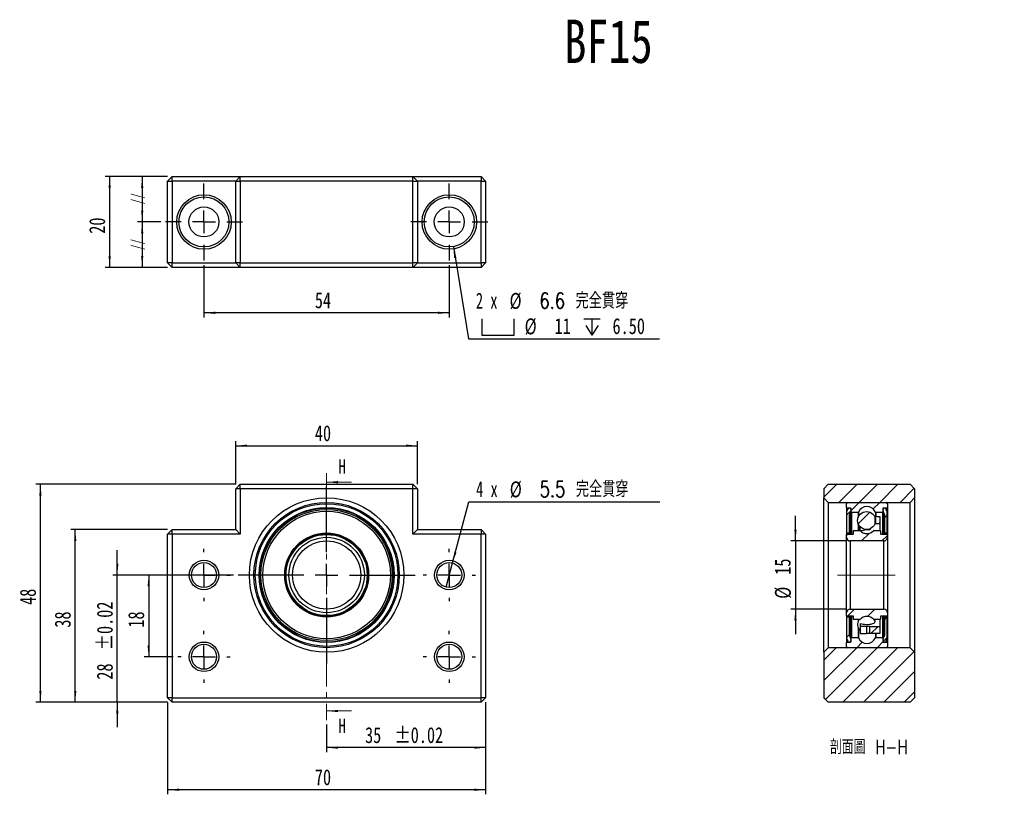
# Model space of a CAD drawing. Header units: millimetres. Extents: x 32 to 249, y 23 to 193.
import ezdxf

# ---------------------------------------------------------------- set-up
doc = ezdxf.new("R2010")
doc.units = ezdxf.units.MM
doc.linetypes.add('CENTER', pattern=[10.16, 6.35, -1.27, 1.27, -1.27])
doc.linetypes.add('CENTERX2', pattern=[20.32, 12.7, -2.54, 2.54, -2.54])
doc.layers.add('FORMAT', color=7, linetype='Continuous')
doc.styles.add('SLDTEXTSTYLE0', font='TXT', dxfattribs={"width": 0.75})
doc.styles.add('SLDTEXTSTYLE1', font='TXT', dxfattribs={"width": 0.666667})
doc.styles.add('SLDTEXTSTYLE2', font='TXT', dxfattribs={"width": 0.75, "bigfont": 'bigfont'})
doc.dimstyles.new('SLDDIMSTYLE0', dxfattribs={"dimtxt": 3.5, "dimasz": 2.5, "dimexe": 0, "dimexo": 0.0625, "dimgap": 0.875, "dimtad": 1, "dimrnd": 1e-09, "dimzin": 12, "dimdsep": 46, "dimtxsty": 'SLDTEXTSTYLE0', "dimsah": 1, "dimcen": 0.09, "dimadec": 0, "dimazin": 3, "dimtol": 1, "dimtp": 0.02, "dimtm": 0.02, "dimtfac": 1, "dimtofl": 0, "dimtmove": 0, "dimatfit": 3, "dimfxl": 1, "dimfrac": 2, "dimtolj": 1, "dimarcsym": 0})
doc.dimstyles.new('SLDDIMSTYLE1', dxfattribs={"dimtxt": 3.5, "dimasz": 2.5, "dimexe": 0, "dimexo": 0.0625, "dimgap": 0.875, "dimtad": 1, "dimrnd": 1e-09, "dimzin": 12, "dimdsep": 46, "dimtxsty": 'SLDTEXTSTYLE0', "dimsah": 1, "dimcen": 0.09, "dimadec": 0, "dimazin": 3, "dimtfac": 1, "dimtofl": 0, "dimtmove": 0, "dimatfit": 3, "dimfxl": 1, "dimfrac": 2, "dimtolj": 1, "dimtzin": 12, "dimarcsym": 0})
doc.dimstyles.new('SLDDIMSTYLE2', dxfattribs={"dimtxt": 3.5, "dimasz": 2.5, "dimexe": 0, "dimexo": 0.0625, "dimgap": 0.875, "dimtad": 1, "dimrnd": 1e-09, "dimzin": 12, "dimdsep": 46, "dimtxsty": 'SLDTEXTSTYLE0', "dimsah": 1, "dimcen": 0.09, "dimadec": 0, "dimazin": 3, "dimtol": 1, "dimtp": 0.02, "dimtm": 0.02, "dimtfac": 1, "dimtmove": 0, "dimatfit": 0, "dimfxl": 1, "dimfrac": 2, "dimtolj": 1, "dimarcsym": 0})
doc.dimstyles.new('SLDDIMSTYLE3', dxfattribs={"dimtxt": 3.5, "dimasz": 2.5, "dimexe": 0, "dimexo": 0.0625, "dimgap": 0.875, "dimtad": 1, "dimrnd": 1e-09, "dimzin": 12, "dimdsep": 46, "dimtxsty": 'SLDTEXTSTYLE0', "dimsah": 1, "dimcen": 0.09, "dimadec": 0, "dimazin": 3, "dimtfac": 1, "dimtmove": 0, "dimatfit": 0, "dimfxl": 1, "dimfrac": 2, "dimtolj": 1, "dimtzin": 12, "dimarcsym": 0})
doc.dimstyles.new('SLDDIMSTYLE4', dxfattribs={"dimtxt": 3.5, "dimasz": 2.5, "dimexe": 0, "dimexo": 0.0625, "dimgap": 0.875, "dimtad": 0, "dimtih": 1, "dimtoh": 1, "dimdec": 1, "dimrnd": 1e-09, "dimzin": 12, "dimdsep": 46, "dimtxsty": 'SLDTEXTSTYLE0', "dimblk1": 'NONE', "dimsah": 1, "dimcen": 0, "dimadec": 0, "dimazin": 3, "dimtfac": 1, "dimtmove": 0, "dimatfit": 3, "dimldrblk": 'NONE', "dimfxl": 1, "dimfrac": 2, "dimtolj": 1, "dimtzin": 12, "dimarcsym": 0})
doc.dimstyles.new('SLDDIMSTYLE5', dxfattribs={"dimtxt": 3.5, "dimasz": 2.5, "dimexe": 0, "dimexo": 0.0625, "dimgap": 0.875, "dimtad": 0, "dimtih": 1, "dimtoh": 1, "dimdec": 1, "dimrnd": 1e-09, "dimzin": 12, "dimdsep": 46, "dimtxsty": 'SLDTEXTSTYLE0', "dimsah": 1, "dimcen": 0, "dimadec": 0, "dimazin": 3, "dimtfac": 1, "dimtofl": 0, "dimtmove": 0, "dimatfit": 3, "dimfxl": 1, "dimfrac": 2, "dimtolj": 1, "dimtzin": 12, "dimarcsym": 0})

# ---------------------------------------------------------------- blocks, each defined once
blk = doc.blocks.new('_D')
at = {"layer": 'FORMAT', "color": 7}
for p, q in [((135.05, 43.09), (135.05, 32.09)), ((100.05, 38.15), (100.05, 32.09)), ((135.05, 33.09), (100.05, 33.09))]:
    blk.add_line(p, q, dxfattribs=at)
for points in [[(100.05, 33.09), (102.55, 32.84), (102.55, 33.34)], [(135.05, 33.09), (132.55, 33.34), (132.55, 32.84)]]:
    blk.add_solid(points, dxfattribs=at)
at = {"layer": 'FORMAT', "color": 7, "char_height": 3.5, "attachment_point": 1, "style": 'SLDTEXTSTYLE0'}
for s, insert in [('35', (108.51, 37.6)), ('±0.02', (114.99, 37.6))]:
    blk.add_mtext(s, dxfattribs=dict(at, insert=insert))
blk = doc.blocks.new('_D_1')
at = {"layer": 'FORMAT', "color": 7}
for p, q in [((65.05, 43.09), (65.05, 22.81)), ((135.05, 43.09), (135.05, 22.81)), ((135.05, 23.81), (65.05, 23.81))]:
    blk.add_line(p, q, dxfattribs=at)
for points in [[(65.05, 23.81), (67.55, 23.56), (67.55, 24.06)], [(135.05, 23.81), (132.55, 24.06), (132.55, 23.56)]]:
    blk.add_solid(points, dxfattribs=at)
at = {"layer": 'FORMAT', "color": 7, "insert": (97.46, 28.32), "char_height": 3.5, "attachment_point": 1, "style": 'SLDTEXTSTYLE0'}
blk.add_mtext('70', dxfattribs=at)
blk = doc.blocks.new('_D_2')
at = {"layer": 'FORMAT', "color": 7}
for p, q in [((53.97, 71.09), (53.97, 76.59)), ((79.55, 71.09), (52.97, 71.09)), ((53.97, 43.09), (53.97, 71.09)), ((65.05, 43.09), (52.97, 43.09)), ((53.97, 43.09), (53.97, 37.59))]:
    blk.add_line(p, q, dxfattribs=at)
for points in [[(53.97, 71.09), (54.22, 73.59), (53.72, 73.59)], [(53.97, 43.09), (53.72, 40.59), (54.22, 40.59)]]:
    blk.add_solid(points, dxfattribs=at)
at = {"layer": 'FORMAT', "color": 7, "char_height": 3.5, "attachment_point": 1, "rotation": 90, "style": 'SLDTEXTSTYLE0'}
for s, insert in [('±0.02', (49.46, 54.53)), ('28', (49.46, 48.05))]:
    blk.add_mtext(s, dxfattribs=dict(at, insert=insert))
blk = doc.blocks.new('_D_3')
at = {"layer": 'FORMAT', "color": 7}
for p, q in [((66.3, 71.09), (59.88, 71.09)), ((60.88, 71.09), (60.88, 53.09)), ((66.3, 53.09), (59.88, 53.09))]:
    blk.add_line(p, q, dxfattribs=at)
for points in [[(60.88, 71.09), (60.63, 68.59), (61.13, 68.59)], [(60.88, 53.09), (61.13, 55.59), (60.63, 55.59)]]:
    blk.add_solid(points, dxfattribs=at)
at = {"layer": 'FORMAT', "color": 7, "insert": (56.37, 59.5), "char_height": 3.5, "attachment_point": 1, "rotation": 90, "style": 'SLDTEXTSTYLE0'}
blk.add_mtext('18', dxfattribs=at)
blk = doc.blocks.new('_D_4')
at = {"layer": 'FORMAT', "color": 7}
for p, q in [((65.05, 81.09), (43.71, 81.09)), ((44.71, 43.09), (44.71, 81.09)), ((65.05, 43.09), (43.71, 43.09))]:
    blk.add_line(p, q, dxfattribs=at)
for points in [[(44.71, 81.09), (44.46, 78.59), (44.96, 78.59)], [(44.71, 43.09), (44.96, 45.59), (44.46, 45.59)]]:
    blk.add_solid(points, dxfattribs=at)
at = {"layer": 'FORMAT', "color": 7, "insert": (40.2, 59.5), "char_height": 3.5, "attachment_point": 1, "rotation": 90, "style": 'SLDTEXTSTYLE0'}
blk.add_mtext('38', dxfattribs=at)
blk = doc.blocks.new('_D_5')
at = {"layer": 'FORMAT', "color": 7}
for p, q in [((80.05, 91.09), (36.05, 91.09)), ((37.05, 43.09), (37.05, 91.09)), ((65.05, 43.09), (36.05, 43.09))]:
    blk.add_line(p, q, dxfattribs=at)
for points in [[(37.05, 91.09), (36.8, 88.59), (37.3, 88.59)], [(37.05, 43.09), (37.3, 45.59), (36.8, 45.59)]]:
    blk.add_solid(points, dxfattribs=at)
at = {"layer": 'FORMAT', "color": 7, "insert": (32.54, 64.5), "char_height": 3.5, "attachment_point": 1, "rotation": 90, "style": 'SLDTEXTSTYLE0'}
blk.add_mtext('48', dxfattribs=at)
blk = doc.blocks.new('_D_6')
at = {"layer": 'FORMAT', "color": 7}
for p, q in [((80.05, 91.09), (80.05, 100.55)), ((120.05, 91.09), (120.05, 100.55)), ((80.05, 99.55), (120.05, 99.55))]:
    blk.add_line(p, q, dxfattribs=at)
for points in [[(80.05, 99.55), (82.55, 99.3), (82.55, 99.8)], [(120.05, 99.55), (117.55, 99.8), (117.55, 99.3)]]:
    blk.add_solid(points, dxfattribs=at)
at = {"layer": 'FORMAT', "color": 7, "insert": (97.46, 104.06), "char_height": 3.5, "attachment_point": 1, "style": 'SLDTEXTSTYLE0'}
blk.add_mtext('40', dxfattribs=at)
blk = doc.blocks.new('_D_7')
at = {"layer": 'FORMAT'}
for p, q in [((127.76, 73.74), (131.36, 87.19)), ((131.36, 87.19), (173.36, 87.19)), ((126.34, 68.43), (127.76, 73.74))]:
    blk.add_line(p, q, dxfattribs=at)
blk.add_solid([(127.76, 73.74), (128.65, 76.09), (128.17, 76.22)], dxfattribs=at)
at = {"layer": 'FORMAT', "char_height": 3.5, "attachment_point": 1}
for s, insert, style in [('4 x', (132.95, 91.75), 'SLDTEXTSTYLE1'), ('%%c', (140.36, 91.7), 'SLDTEXTSTYLE0'), ('5.5 \\M+18AAE\\M+19153\\M+18AD1\\M+190FA', (146.96, 91.75), 'SLDTEXTSTYLE2')]:
    blk.add_mtext(s, dxfattribs=dict(at, insert=insert, style=style))
blk = doc.blocks.new('_None')
blk = doc.blocks.new('SW_CENTERMARKSYMBOL_0')
at = {"layer": 'FORMAT', "color": 0}
for p, q in [((0, 5), (0, 5.75)), ((0, 0), (0, 2.5)), ((-5, 0), (-5.75, 0)), ((0, 0), (-2.5, 0)), ((0, 0), (0, -2.5)), ((0, 0), (2.5, 0)), ((5, 0), (5.75, 0)), ((0, -5), (0, -5.75))]:
    blk.add_line(p, q, dxfattribs=at)
blk = doc.blocks.new('SW_CENTERMARKSYMBOL_1')
at = {"layer": 'FORMAT', "color": 0}
for p, q in [((0, 5), (0, 5.75)), ((0, 0), (0, 2.5)), ((-5, 0), (-5.75, 0)), ((0, 0), (-2.5, 0)), ((0, 0), (0, -2.5)), ((0, 0), (2.5, 0)), ((5, 0), (5.75, 0)), ((0, -5), (0, -5.75))]:
    blk.add_line(p, q, dxfattribs=at)
blk = doc.blocks.new('SW_CENTERMARKSYMBOL_2')
at = {"layer": 'FORMAT', "color": 0}
for p, q in [((0, 5), (0, 5.75)), ((0, 0), (0, 2.5)), ((-5, 0), (-5.75, 0)), ((0, 0), (-2.5, 0)), ((0, 0), (0, -2.5)), ((0, 0), (2.5, 0)), ((5, 0), (5.75, 0)), ((0, -5), (0, -5.75))]:
    blk.add_line(p, q, dxfattribs=at)
blk = doc.blocks.new('SW_CENTERMARKSYMBOL_3')
at = {"layer": 'FORMAT', "color": 0}
for p, q in [((0, 5), (0, 5.75)), ((0, 0), (0, 2.5)), ((-5, 0), (-5.75, 0)), ((0, 0), (-2.5, 0)), ((0, 0), (0, -2.5)), ((0, 0), (2.5, 0)), ((5, 0), (5.75, 0)), ((0, -5), (0, -5.75))]:
    blk.add_line(p, q, dxfattribs=at)
blk = doc.blocks.new('SW_CENTERMARKSYMBOL_4')
at = {"layer": 'FORMAT', "color": 0}
for p, q in [((0, 5), (0, 19.5)), ((0, 0), (0, 2.5)), ((-5, 0), (-19.5, 0)), ((0, 0), (-2.5, 0)), ((0, 0), (0, -2.5)), ((0, 0), (2.5, 0)), ((5, 0), (19.5, 0)), ((0, -5), (0, -19.5))]:
    blk.add_line(p, q, dxfattribs=at)
blk = doc.blocks.new('_D_8')
at = {"layer": 'FORMAT', "color": 7}
for p, q in [((65.05, 158.81), (58.45, 158.81)), ((59.45, 158.81), (59.45, 148.81)), ((63.55, 148.81), (58.45, 148.81))]:
    blk.add_line(p, q, dxfattribs=at)
for points in [[(59.45, 158.81), (59.2, 156.31), (59.7, 156.31)], [(59.45, 148.81), (59.7, 151.31), (59.2, 151.31)]]:
    blk.add_solid(points, dxfattribs=at)
blk = doc.blocks.new('_D_9')
at = {"layer": 'FORMAT', "color": 7}
for p, q in [((63.55, 148.81), (58.45, 148.81)), ((59.45, 148.81), (59.45, 138.81)), ((65.05, 138.81), (58.45, 138.81))]:
    blk.add_line(p, q, dxfattribs=at)
for points in [[(59.45, 148.81), (59.2, 146.31), (59.7, 146.31)], [(59.45, 138.81), (59.7, 141.31), (59.2, 141.31)]]:
    blk.add_solid(points, dxfattribs=at)
blk = doc.blocks.new('_D_10')
at = {"layer": 'FORMAT', "color": 7}
for p, q in [((65.05, 158.81), (51.29, 158.81)), ((52.29, 158.81), (52.29, 138.81)), ((65.05, 138.81), (51.29, 138.81))]:
    blk.add_line(p, q, dxfattribs=at)
for points in [[(52.29, 158.81), (52.04, 156.31), (52.54, 156.31)], [(52.29, 138.81), (52.54, 141.31), (52.04, 141.31)]]:
    blk.add_solid(points, dxfattribs=at)
at = {"layer": 'FORMAT', "color": 7, "insert": (47.78, 146.22), "char_height": 3.5, "attachment_point": 1, "rotation": 90, "style": 'SLDTEXTSTYLE0'}
blk.add_mtext('20', dxfattribs=at)
blk = doc.blocks.new('SW_SYMBOL_HOLE_SPOT')
at = {"layer": 'FORMAT', "color": 0}
for p, q in [((0, 875), (0, 75)), ((1600, 75), (1600, 875)), ((0, 75), (1600, 75))]:
    blk.add_line(p, q, dxfattribs=at)
blk = doc.blocks.new('SW_SYMBOL_HOLE_DEPTH')
at = {"layer": 'FORMAT', "color": 0}
for p, q in [((0, 875), (800, 875)), ((100, 555), (400, 75)), ((400, 875), (400, 75)), ((700, 555), (400, 75))]:
    blk.add_line(p, q, dxfattribs=at)
blk = doc.blocks.new('_D_11')
at = {"layer": 'FORMAT'}
for p, q in [((127.95, 143.38), (131.31, 123.07)), ((131.31, 123.07), (173.31, 123.07))]:
    blk.add_line(p, q, dxfattribs=at)
blk.add_solid([(127.95, 143.38), (128.11, 140.88), (128.6, 140.96)], dxfattribs=at)
at = {"layer": 'FORMAT', "xscale": 0.0044707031, "yscale": 0.0044707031, "zscale": 0.0044707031}
for name, p in [('SW_SYMBOL_HOLE_SPOT', (134.19, 123.55)), ('SW_SYMBOL_HOLE_DEPTH', (156.67, 123.55))]:
    blk.add_blockref(name, p, dxfattribs=at)
at = {"layer": 'FORMAT', "char_height": 3.5, "attachment_point": 1}
for s, insert, style in [('2 x', (132.9, 133.24), 'SLDTEXTSTYLE1'), ('%%c', (140.31, 133.19), 'SLDTEXTSTYLE0'), ('6.6 \\M+18AAE\\M+19153\\M+18AD1\\M+190FA', (146.9, 133.24), 'SLDTEXTSTYLE2'), ('%%c', (143.63, 127.58), 'SLDTEXTSTYLE0'), ('11', (150.22, 127.63), 'SLDTEXTSTYLE0'), ('6.50', (162.98, 127.63), 'SLDTEXTSTYLE0')]:
    blk.add_mtext(s, dxfattribs=dict(at, insert=insert, style=style))
blk = doc.blocks.new('_D_12')
at = {"layer": 'FORMAT', "color": 7}
for p, q in [((73.05, 139.31), (73.05, 127.81)), ((127.05, 139.31), (127.05, 127.81)), ((127.05, 128.81), (73.05, 128.81))]:
    blk.add_line(p, q, dxfattribs=at)
for points in [[(73.05, 128.81), (75.55, 128.56), (75.55, 129.06)], [(127.05, 128.81), (124.55, 129.06), (124.55, 128.56)]]:
    blk.add_solid(points, dxfattribs=at)
at = {"layer": 'FORMAT', "color": 7, "insert": (97.46, 133.32), "char_height": 3.5, "attachment_point": 1, "style": 'SLDTEXTSTYLE0'}
blk.add_mtext('54', dxfattribs=at)
blk = doc.blocks.new('SW_CENTERMARKSYMBOL_5')
at = {"layer": 'FORMAT', "color": 0}
for p, q in [((0, 5), (0, 8.5)), ((0, 0), (0, 2.5)), ((-5, 0), (-8.5, 0)), ((0, 0), (-2.5, 0)), ((0, 0), (0, -2.5)), ((0, 0), (2.5, 0)), ((5, 0), (8.5, 0)), ((0, -5), (0, -8.5))]:
    blk.add_line(p, q, dxfattribs=at)
blk = doc.blocks.new('SW_CENTERMARKSYMBOL_6')
at = {"layer": 'FORMAT', "color": 0}
for p, q in [((0, 5), (0, 8.5)), ((0, 0), (0, 2.5)), ((-5, 0), (-8.5, 0)), ((0, 0), (-2.5, 0)), ((0, 0), (0, -2.5)), ((0, 0), (2.5, 0)), ((5, 0), (8.5, 0)), ((0, -5), (0, -8.5))]:
    blk.add_line(p, q, dxfattribs=at)
blk = doc.blocks.new('_D_13')
at = {"layer": 'FORMAT', "color": 7}
for p, q in [((203.25, 78.59), (203.25, 84.09)), ((214.28, 78.59), (202.25, 78.59)), ((203.25, 78.59), (203.25, 63.59)), ((214.28, 63.59), (202.25, 63.59)), ((203.25, 63.59), (203.25, 58.09))]:
    blk.add_line(p, q, dxfattribs=at)
for points in [[(203.25, 78.59), (203.5, 81.09), (203, 81.09)], [(203.25, 63.59), (203, 61.09), (203.5, 61.09)]]:
    blk.add_solid(points, dxfattribs=at)
at = {"layer": 'FORMAT', "color": 7, "char_height": 3.5, "attachment_point": 1, "rotation": 90, "style": 'SLDTEXTSTYLE0'}
for s, insert in [('15', (198.68, 71.14)), ('%%c', (198.73, 65.86))]:
    blk.add_mtext(s, dxfattribs=dict(at, insert=insert))

msp = doc.modelspace()

# ---------------------------------------------------------------- hatches: boundary and pattern name
at = {"linetype": 'Continuous', "lineweight": 18}
h = msp.add_hatch(dxfattribs=at)
h.set_pattern_fill('ANSI31', style=0)
h.paths.add_polyline_path([(209.483, 90.085), (209.483, 88.085), (210.483, 87.085), (228.483, 87.085), (229.483, 88.085), (229.483, 90.085), (228.483, 91.085), (210.483, 91.085)], flags=0)
h = msp.add_hatch(dxfattribs=at)
h.set_pattern_fill('ANSI31', style=0)
edge = h.paths.add_edge_path(flags=0)
edge.add_line((223.483, 85.935), (223.483, 86.785))
edge.add_arc((223.183, 86.785), 0.3, 0, 90)
edge.add_line((223.183, 87.085), (214.783, 87.085))
edge.add_arc((214.783, 86.785), 0.3, 90, 180)
edge.add_line((214.483, 86.785), (214.483, 85.935))
edge.add_arc((214.583, 85.935), 0.1, 180, 270)
edge.add_line((214.583, 85.835), (215.383, 85.835))
edge.add_arc((215.383, 85.735), 0.1, 0, 90, ccw=False)
edge.add_line((215.483, 85.735), (215.483, 84.935))
edge.add_arc((215.583, 84.935), 0.1, 180, 270)
edge.add_line((215.583, 84.835), (217.039, 84.835))
edge.add_arc((217.039, 84.935), 0.1, 270, 338.91085)
edge.add_arc((218.983, 84.185), 1.984, 21.08915, 158.91085, ccw=False)
edge.add_arc((220.928, 84.935), 0.1, 201.08915, 270)
edge.add_line((220.928, 84.835), (222.383, 84.835))
edge.add_arc((222.383, 84.935), 0.1, 270, 360)
edge.add_line((222.483, 84.935), (222.483, 85.735))
edge.add_arc((222.583, 85.735), 0.1, 90, 180, ccw=False)
edge.add_line((222.583, 85.835), (223.383, 85.835))
edge.add_arc((223.383, 85.935), 0.1, 270, 360)
h = msp.add_hatch(dxfattribs=at)
h.set_pattern_fill('ANSI31', style=0)
edge = h.paths.add_edge_path(flags=0)
edge.add_arc((215.383, 84.271), 0.3, 155.87463, 180, ccw=False)
edge.add_line((215.11, 84.394), (215.44, 85.131))
edge.add_arc((214.983, 85.335), 0.5, 335.87463, 450)
edge.add_line((214.983, 85.835), (214.733, 85.835))
edge.add_arc((214.733, 85.685), 0.15, 90, 302.57897)
edge.add_arc((215.083, 85.138), 0.5, 122.57897, 180)
edge.add_line((214.583, 85.138), (214.583, 80.32))
edge.add_line((214.583, 80.32), (215.083, 80.32))
edge.add_line((215.083, 80.32), (215.083, 84.271))
h = msp.add_hatch(dxfattribs=at)
h.set_pattern_fill('ANSI31', style=0)
edge = h.paths.add_edge_path(flags=0)
edge.add_arc((218.899, 83.085), 1.984, 0, 360)
h = msp.add_hatch(dxfattribs=at)
h.set_pattern_fill('ANSI31', style=0)
edge = h.paths.add_edge_path(flags=0)
edge.add_arc((222.583, 84.271), 0.3, 0, 24.12537, ccw=False)
edge.add_line((222.883, 84.271), (222.883, 80.32))
edge.add_line((222.883, 80.32), (223.383, 80.32))
edge.add_line((223.383, 80.32), (223.383, 85.138))
edge.add_arc((222.883, 85.138), 0.5, 0, 57.42103)
edge.add_arc((223.233, 85.685), 0.15, 237.42103, 450)
edge.add_line((223.233, 85.835), (222.983, 85.835))
edge.add_arc((222.983, 85.335), 0.5, 90, 204.12537)
edge.add_line((222.527, 85.131), (222.857, 84.394))
h = msp.add_hatch(dxfattribs=at)
h.set_pattern_fill('ANSI31', style=0)
edge = h.paths.add_edge_path(flags=0)
edge.add_line((221.849, 82.385), (221.849, 83.985))
edge.add_line((221.849, 83.985), (220.799, 83.985))
edge.add_ellipse((218.899, 71.085), major_axis=(0, -690.946), ratio=0.0027499, start_angle=170.456727, end_angle=171.622767, ccw=False)
edge.add_line((220.799, 82.385), (221.849, 82.385))
h = msp.add_hatch(dxfattribs=at)
h.set_pattern_fill('ANSI31', style=0)
edge = h.paths.add_edge_path(flags=0)
edge.add_arc((223.383, 80.01), 0.1, 0, 90)
edge.add_line((223.383, 80.11), (222.033, 80.11))
edge.add_arc((222.033, 80.21), 0.1, 180, 270, ccw=False)
edge.add_line((221.933, 80.21), (221.933, 80.81))
edge.add_arc((221.833, 80.81), 0.1, 360, 450)
edge.add_line((221.833, 80.91), (220.55, 80.91))
edge.add_arc((220.55, 80.81), 0.1, 90, 138.72528)
edge.add_arc((218.983, 82.185), 1.984, 221.27472, 318.72528, ccw=False)
edge.add_arc((217.417, 80.81), 0.1, 41.27472, 90)
edge.add_line((217.417, 80.91), (216.133, 80.91))
edge.add_arc((216.133, 80.81), 0.1, 90, 180)
edge.add_line((216.033, 80.81), (216.033, 80.21))
edge.add_arc((215.933, 80.21), 0.1, 270, 360, ccw=False)
edge.add_line((215.933, 80.11), (214.583, 80.11))
edge.add_arc((214.583, 80.01), 0.1, 90, 180)
edge.add_line((214.483, 80.01), (214.483, 79.385))
edge.add_arc((215.283, 79.385), 0.8, 180, 270)
edge.add_line((215.283, 78.585), (222.683, 78.585))
edge.add_arc((222.683, 79.385), 0.8, 270, 360)
edge.add_line((223.483, 79.385), (223.483, 80.01))
h = msp.add_hatch(dxfattribs=at)
h.set_pattern_fill('ANSI31', style=0)
edge = h.paths.add_edge_path(flags=0)
edge.add_arc((223.383, 62.16), 0.1, 270, 360)
edge.add_line((223.483, 62.16), (223.483, 62.785))
edge.add_arc((222.683, 62.785), 0.8, 0, 90)
edge.add_line((222.683, 63.585), (215.283, 63.585))
edge.add_arc((215.283, 62.785), 0.8, 90, 180)
edge.add_line((214.483, 62.785), (214.483, 62.16))
edge.add_arc((214.583, 62.16), 0.1, 180, 270)
edge.add_line((214.583, 62.06), (215.933, 62.06))
edge.add_arc((215.933, 61.96), 0.1, 0, 90, ccw=False)
edge.add_line((216.033, 61.96), (216.033, 61.36))
edge.add_arc((216.133, 61.36), 0.1, 180, 270)
edge.add_line((216.133, 61.26), (217.417, 61.26))
edge.add_arc((217.417, 61.36), 0.1, 270, 318.72528)
edge.add_arc((218.983, 59.985), 1.984, 41.27472, 138.72528, ccw=False)
edge.add_arc((220.55, 61.36), 0.1, 221.27472, 270)
edge.add_line((220.55, 61.26), (221.833, 61.26))
edge.add_arc((221.833, 61.36), 0.1, 270, 360)
edge.add_line((221.933, 61.36), (221.933, 61.96))
edge.add_arc((222.033, 61.96), 0.1, 90, 180, ccw=False)
edge.add_line((222.033, 62.06), (223.383, 62.06))
h = msp.add_hatch(dxfattribs=at)
h.set_pattern_fill('ANSI31', style=0)
edge = h.paths.add_edge_path(flags=0)
edge.add_arc((215.383, 57.899), 0.3, 180, 204.12537, ccw=False)
edge.add_line((215.083, 57.899), (215.083, 61.85))
edge.add_line((215.083, 61.85), (214.583, 61.85))
edge.add_line((214.583, 61.85), (214.583, 57.033))
edge.add_arc((215.083, 57.033), 0.5, 180, 237.42103)
edge.add_arc((214.733, 56.485), 0.15, 57.42103, 270)
edge.add_line((214.733, 56.335), (214.983, 56.335))
edge.add_arc((214.983, 56.835), 0.5, 270, 384.12537)
edge.add_line((215.44, 57.04), (215.11, 57.777))
h = msp.add_hatch(dxfattribs=at)
h.set_pattern_fill('ANSI31', style=0)
edge = h.paths.add_edge_path(flags=0)
edge.add_arc((222.583, 57.899), 0.3, 335.87463, 360, ccw=False)
edge.add_line((222.857, 57.777), (222.527, 57.04))
edge.add_arc((222.983, 56.835), 0.5, 155.87463, 270)
edge.add_line((222.983, 56.335), (223.233, 56.335))
edge.add_arc((223.233, 56.485), 0.15, 270, 482.57897)
edge.add_arc((222.883, 57.033), 0.5, 302.57897, 360)
edge.add_line((223.383, 57.033), (223.383, 61.85))
edge.add_line((223.383, 61.85), (222.883, 61.85))
edge.add_line((222.883, 61.85), (222.883, 57.899))
h = msp.add_hatch(dxfattribs=at)
h.set_pattern_fill('ANSI31', style=0)
h.paths.add_polyline_path([(221.849, 58.185), (221.849, 59.785), (219.649, 59.785), (219.649, 58.185)], flags=0)
h = msp.add_hatch(dxfattribs=at)
h.set_pattern_fill('ANSI31', style=0)
edge = h.paths.add_edge_path(flags=0)
edge.add_line((214.783, 55.085), (223.183, 55.085))
edge.add_arc((223.183, 55.385), 0.3, 270, 360)
edge.add_line((223.483, 55.385), (223.483, 56.235))
edge.add_arc((223.383, 56.235), 0.1, 0, 90)
edge.add_line((223.383, 56.335), (222.583, 56.335))
edge.add_arc((222.583, 56.435), 0.1, 180, 270, ccw=False)
edge.add_line((222.483, 56.435), (222.483, 57.235))
edge.add_arc((222.383, 57.235), 0.1, 0, 90)
edge.add_line((222.383, 57.335), (220.928, 57.335))
edge.add_arc((220.928, 57.235), 0.1, 90, 158.91085)
edge.add_arc((218.983, 57.985), 1.984, 201.08915, 338.91085, ccw=False)
edge.add_arc((217.039, 57.235), 0.1, 21.08915, 90)
edge.add_line((217.039, 57.335), (215.583, 57.335))
edge.add_arc((215.583, 57.235), 0.1, 90, 180)
edge.add_line((215.483, 57.235), (215.483, 56.435))
edge.add_arc((215.383, 56.435), 0.1, 270, 360, ccw=False)
edge.add_line((215.383, 56.335), (214.583, 56.335))
edge.add_arc((214.583, 56.235), 0.1, 90, 180)
edge.add_line((214.483, 56.235), (214.483, 55.385))
edge.add_arc((214.783, 55.385), 0.3, 180, 270)
h = msp.add_hatch(dxfattribs=at)
h.set_pattern_fill('ANSI31', style=0)
h.paths.add_polyline_path([(228.483, 55.085), (210.483, 55.085), (209.483, 54.085), (209.483, 44.085), (210.483, 43.085), (228.483, 43.085), (229.483, 44.085), (229.483, 54.085)], flags=0)

# ---------------------------------------------------------------- linework, layer by layer
at = {"color": 7, "linetype": 'Continuous', "lineweight": 25}
for p, q in [((65.05, 157.81), (66.05, 158.81)), ((66.05, 157.81), (66.05, 158.81)), ((66.05, 158.81), (81.05, 158.81)), ((80.05, 157.81), (81.05, 158.81)), ((81.05, 157.81), (81.05, 158.81)), ((81.05, 158.81), (119.05, 158.81)), ((119.05, 158.81), (120.05, 157.81)), ((119.05, 157.81), (119.05, 158.81)), ((119.05, 158.81), (134.05, 158.81)), ((134.05, 158.81), (134.05, 157.81)), ((134.05, 158.81), (135.05, 157.81)), ((65.05, 139.81), (65.05, 157.81)), ((65.05, 157.81), (66.05, 157.81)), ((66.05, 157.81), (66.05, 139.81)), ((80.05, 157.81), (66.05, 157.81)), ((80.05, 139.81), (80.05, 157.81)), ((80.05, 157.81), (81.05, 157.81)), ((119.05, 157.81), (81.05, 157.81)), ((81.05, 157.81), (81.05, 139.81)), ((119.05, 139.81), (119.05, 157.81)), ((119.05, 157.81), (120.05, 157.81)), ((120.05, 157.81), (120.05, 139.81)), ((134.05, 157.81), (120.05, 157.81)), ((134.05, 139.81), (134.05, 157.81)), ((134.05, 157.81), (135.05, 157.81)), ((135.05, 157.81), (135.05, 139.81)), ((66.05, 139.81), (65.05, 139.81)), ((66.05, 138.81), (65.05, 139.81)), ((66.05, 139.81), (80.05, 139.81)), ((66.05, 138.81), (66.05, 139.81)), ((81.05, 138.81), (66.05, 138.81)), ((81.05, 139.81), (80.05, 139.81)), ((81.05, 138.81), (80.05, 139.81)), ((81.05, 139.81), (119.05, 139.81)), ((81.05, 138.81), (81.05, 139.81)), ((119.05, 138.81), (81.05, 138.81)), ((120.05, 139.81), (119.05, 139.81)), ((119.05, 138.81), (119.05, 139.81)), ((120.05, 139.81), (119.05, 138.81)), ((134.05, 138.81), (119.05, 138.81)), ((120.05, 139.81), (134.05, 139.81)), ((135.05, 139.81), (134.05, 139.81)), ((135.05, 139.81), (134.05, 138.81)), ((134.05, 139.81), (134.05, 138.81)), ((81.05, 91.085), (80.05, 90.085)), ((81.05, 90.085), (81.05, 91.085)), ((81.05, 91.085), (119.05, 91.085)), ((119.05, 90.085), (119.05, 91.085)), ((120.05, 90.085), (119.05, 91.085)), ((210.483, 91.085), (209.483, 90.085)), ((210.483, 91.085), (228.483, 91.085)), ((229.483, 90.085), (228.483, 91.085)), ((81.05, 90.085), (80.05, 90.085)), ((80.05, 81.085), (80.05, 90.085)), ((81.05, 90.085), (81.05, 80.085)), ((119.05, 90.085), (81.05, 90.085)), ((119.05, 80.085), (119.05, 90.085)), ((120.05, 90.085), (119.05, 90.085)), ((120.05, 90.085), (120.05, 81.085)), ((209.483, 90.085), (209.483, 88.085)), ((229.483, 90.085), (229.483, 88.085)), ((209.483, 88.085), (210.483, 87.085)), ((209.483, 54.085), (209.483, 88.085)), ((210.483, 87.085), (228.483, 87.085)), ((210.483, 87.085), (210.483, 55.085)), ((214.483, 85.935), (214.483, 86.785)), ((214.783, 87.085), (223.183, 87.085)), ((223.483, 86.785), (223.483, 85.935)), ((228.483, 87.085), (229.483, 88.085)), ((228.483, 55.085), (228.483, 87.085)), ((229.483, 88.085), (229.483, 54.085)), ((214.483, 85.935), (214.483, 80.01)), ((215.383, 85.835), (214.583, 85.835)), ((214.583, 85.685), (214.583, 85.138)), ((214.583, 80.32), (214.583, 85.138)), ((214.733, 85.835), (214.983, 85.835)), ((215.44, 85.131), (215.11, 84.394)), ((215.483, 84.935), (215.483, 85.735)), ((215.483, 84.935), (215.483, 80.11)), ((217.039, 84.835), (215.583, 84.835)), ((222.383, 84.835), (220.928, 84.835)), ((222.483, 85.735), (222.483, 84.935)), ((222.483, 84.935), (222.483, 80.11)), ((222.857, 84.394), (222.527, 85.131)), ((223.383, 85.835), (222.583, 85.835)), ((222.983, 85.835), (223.233, 85.835)), ((223.383, 85.138), (223.383, 85.685)), ((223.383, 85.138), (223.383, 80.32)), ((223.483, 85.935), (223.483, 80.01)), ((215.083, 84.271), (215.083, 80.32)), ((220.796, 82.385), (220.799, 82.385)), ((220.799, 83.985), (221.849, 83.985)), ((221.849, 82.385), (220.799, 82.385)), ((221.849, 83.985), (221.849, 82.385)), ((221.849, 82.385), (221.849, 80.909)), ((222.883, 80.32), (222.883, 84.271)), ((66.05, 81.085), (65.05, 80.085)), ((66.05, 80.085), (66.05, 81.085)), ((66.05, 81.085), (80.05, 81.085)), ((81.05, 80.085), (80.05, 81.085)), ((120.05, 81.085), (119.05, 80.085)), ((120.05, 81.085), (134.05, 81.085)), ((134.05, 81.085), (134.05, 80.085)), ((135.05, 80.085), (134.05, 81.085)), ((215.083, 80.32), (214.583, 80.32)), ((214.583, 80.11), (214.583, 80.32)), ((215.083, 80.11), (215.083, 80.32)), ((216.033, 80.21), (216.033, 80.81)), ((216.133, 80.91), (217.417, 80.91)), ((217.499, 81.679), (217.499, 81.649)), ((217.499, 80.868), (217.499, 81.649)), ((218.849, 81.025), (218.849, 81.102)), ((219.649, 81.025), (218.849, 81.025)), ((219.649, 81.248), (219.649, 81.025)), ((220.55, 80.91), (221.833, 80.91)), ((221.933, 80.81), (221.933, 80.21)), ((223.383, 80.32), (222.883, 80.32)), ((222.883, 80.32), (222.883, 80.11)), ((223.383, 80.32), (223.383, 80.11)), ((66.05, 80.085), (65.05, 80.085)), ((65.05, 44.085), (65.05, 80.085)), ((66.05, 80.085), (66.05, 44.085)), ((81.05, 80.085), (66.05, 80.085)), ((134.05, 80.085), (119.05, 80.085)), ((134.05, 44.085), (134.05, 80.085)), ((135.05, 80.085), (134.05, 80.085)), ((135.05, 80.085), (135.05, 44.085)), ((214.483, 79.385), (214.483, 80.01)), ((214.483, 62.785), (214.483, 79.385)), ((214.583, 80.11), (215.933, 80.11)), ((215.283, 78.585), (215.283, 63.585)), ((222.683, 78.585), (215.283, 78.585)), ((222.033, 80.11), (223.383, 80.11)), ((222.683, 63.585), (222.683, 78.585)), ((223.483, 80.01), (223.483, 79.385)), ((223.483, 79.385), (223.483, 62.785)), ((215.283, 63.585), (222.683, 63.585)), ((214.483, 62.16), (214.483, 62.785)), ((214.483, 62.16), (214.483, 56.235)), ((214.583, 61.85), (214.583, 62.06)), ((215.933, 62.06), (214.583, 62.06)), ((214.583, 61.85), (215.083, 61.85)), ((214.583, 57.033), (214.583, 61.85)), ((215.083, 61.85), (215.083, 62.06)), ((215.083, 61.85), (215.083, 57.899)), ((215.483, 62.06), (215.483, 57.235)), ((216.033, 61.36), (216.033, 61.96)), ((217.417, 61.26), (216.133, 61.26)), ((221.833, 61.26), (220.55, 61.26)), ((221.849, 61.262), (221.849, 59.785)), ((221.933, 61.96), (221.933, 61.36)), ((223.383, 62.06), (222.033, 62.06)), ((222.483, 62.06), (222.483, 57.235)), ((222.883, 62.06), (222.883, 61.85)), ((222.883, 61.85), (223.383, 61.85)), ((222.883, 57.899), (222.883, 61.85)), ((223.383, 62.06), (223.383, 61.85)), ((223.383, 61.85), (223.383, 57.033)), ((223.483, 62.785), (223.483, 62.16)), ((223.483, 62.16), (223.483, 56.235)), ((217.499, 60.403), (217.499, 59.827)), ((217.499, 59.827), (217.499, 58.221)), ((218.849, 59.795), (219.649, 59.795)), ((218.849, 59.795), (218.849, 58.194)), ((219.649, 59.795), (219.649, 59.785)), ((219.649, 59.785), (221.849, 59.785)), ((219.649, 58.185), (219.649, 59.785)), ((221.849, 59.785), (221.849, 58.185)), ((214.583, 57.033), (214.583, 56.485)), ((215.11, 57.777), (215.44, 57.04)), ((215.483, 56.435), (215.483, 57.235)), ((215.583, 57.335), (217.039, 57.335)), ((219.649, 58.194), (218.849, 58.194)), ((221.849, 58.185), (219.649, 58.185)), ((220.928, 57.335), (222.383, 57.335)), ((222.483, 57.235), (222.483, 56.435)), ((222.527, 57.04), (222.857, 57.777)), ((223.383, 56.485), (223.383, 57.033)), ((210.483, 55.085), (209.483, 54.085)), ((228.483, 55.085), (210.483, 55.085)), ((214.483, 55.385), (214.483, 56.235)), ((214.583, 56.335), (215.383, 56.335)), ((214.983, 56.335), (214.733, 56.335)), ((223.183, 55.085), (214.783, 55.085)), ((222.583, 56.335), (223.383, 56.335)), ((223.233, 56.335), (222.983, 56.335)), ((223.483, 56.235), (223.483, 55.385)), ((229.483, 54.085), (228.483, 55.085)), ((209.483, 54.085), (209.483, 44.085)), ((229.483, 54.085), (229.483, 44.085)), ((66.05, 44.085), (65.05, 44.085)), ((66.05, 43.085), (65.05, 44.085)), ((66.05, 44.085), (134.05, 44.085)), ((66.05, 43.085), (66.05, 44.085)), ((134.05, 43.085), (134.05, 44.085)), ((135.05, 44.085), (134.05, 44.085)), ((134.05, 43.085), (135.05, 44.085)), ((209.483, 44.085), (210.483, 43.085)), ((228.483, 43.085), (229.483, 44.085)), ((134.05, 43.085), (66.05, 43.085)), ((228.483, 43.085), (210.483, 43.085))]:
    msp.add_line(p, q, dxfattribs=at)
at = {"color": 7, "linetype": 'CENTER', "lineweight": 18}
msp.add_line((100.05, 93.525), (100.05, 39.151), dxfattribs=at)
at = {"color": 7, "linetype": 'Continuous', "lineweight": 18}
for p, q in [((105.55, 91.525), (100.05, 91.525)), ((105.55, 41.151), (100.05, 41.151))]:
    msp.add_line(p, q, dxfattribs=at)
at = {"color": 8, "linetype": 'Continuous', "lineweight": 25}
for p, q in [((214.583, 85.835), (214.583, 85.685)), ((215.383, 85.835), (215.383, 85.635)), ((215.44, 80.11), (215.44, 85.131)), ((215.583, 84.835), (215.583, 80.11)), ((217.039, 84.835), (217.039, 83.776)), ((217.132, 84.899), (217.132, 83.988)), ((220.835, 84.899), (220.835, 83.985)), ((220.928, 84.835), (220.928, 83.985)), ((222.383, 84.835), (222.383, 80.11)), ((222.527, 85.131), (222.527, 80.11)), ((222.583, 85.835), (222.583, 85.635)), ((223.383, 85.835), (223.383, 85.685)), ((215.11, 80.11), (215.11, 84.394)), ((217.039, 82.395), (217.039, 80.91)), ((222.857, 84.394), (222.857, 80.11)), ((217.132, 82.182), (217.132, 80.91)), ((215.11, 57.777), (215.11, 62.06)), ((215.44, 57.04), (215.44, 62.06)), ((215.583, 62.06), (215.583, 57.335)), ((217.039, 61.26), (217.039, 60.95)), ((217.132, 61.26), (217.132, 61.162)), ((222.383, 62.06), (222.383, 57.335)), ((222.527, 62.06), (222.527, 57.04)), ((222.857, 62.06), (222.857, 57.777)), ((217.039, 59.569), (217.039, 57.335)), ((217.132, 59.357), (217.132, 57.271)), ((214.583, 56.485), (214.583, 56.335)), ((215.383, 56.535), (215.383, 56.335)), ((220.835, 58.185), (220.835, 57.271)), ((220.928, 58.185), (220.928, 57.335)), ((222.583, 56.535), (222.583, 56.335)), ((223.383, 56.485), (223.383, 56.335))]:
    msp.add_line(p, q, dxfattribs=at)
at = {"color": 7, "linetype": 'Continuous', "lineweight": 25, "flags": 128}
for points in [[(217.499, 60.403), (217.858, 60.307), (218.141, 60.261), (218.446, 60.232), (218.899, 60.216), (219.215, 60.224), (219.523, 60.246), (219.812, 60.284), (220.076, 60.337), (220.309, 60.407), (220.503, 60.493), (220.651, 60.596), (220.75, 60.714), (220.796, 60.843), (220.788, 60.982), (220.727, 61.125), (220.622, 61.26)], [(220.779, 60.894), (220.674, 61.148), (220.613, 61.26)]]:
    msp.add_lwpolyline(points, dxfattribs=at)
at = {"color": 7, "linetype": 'Continuous', "lineweight": 25}
for centre, radius in [((73.05, 148.81), 6), ((73.05, 148.81), 5.5), ((127.05, 148.81), 6), ((127.05, 148.81), 5.5), ((73.05, 148.81), 3.3), ((127.05, 148.81), 3.3), ((100.05, 71.085), 17), ((100.05, 71.085), 16), ((100.05, 71.085), 15.7), ((100.05, 71.085), 14.85), ((100.05, 71.085), 14.75), ((100.05, 71.085), 14.45), ((100.05, 71.085), 14.052), ((218.899, 83.085), 1.984), ((218.899, 83.085), 1.984), ((100.05, 71.085), 9.235), ((100.05, 71.085), 9.125), ((100.05, 71.085), 9.025), ((100.05, 71.085), 8.925), ((100.05, 71.085), 8.3), ((100.05, 71.085), 7.5), ((73.05, 71.085), 3.25), ((73.05, 71.085), 2.75), ((127.05, 71.085), 3.25), ((127.05, 71.085), 2.75), ((73.05, 53.085), 3.25), ((73.05, 53.085), 2.75), ((127.05, 53.085), 3.25), ((127.05, 53.085), 2.75)]:
    msp.add_circle(centre, radius, dxfattribs=at)
for centre, radius, start, end in [((214.783, 86.785), 0.3, 90, 180), ((223.183, 86.785), 0.3, 0, 90), ((214.583, 85.935), 0.1, 180, 270), ((214.733, 85.685), 0.15, 90, 302.57897), ((215.083, 85.138), 0.5, 122.57897, 180), ((214.983, 85.335), 0.5, 335.87463, 90), ((215.383, 85.735), 0.1, 0, 90), ((215.583, 84.935), 0.1, 180, 270), ((217.039, 84.935), 0.1, 270, 338.91085), ((218.983, 84.185), 1.984, 21.08915, 158.91085), ((220.928, 84.935), 0.1, 201.08915, 270), ((222.383, 84.935), 0.1, 270, 0), ((222.983, 85.335), 0.5, 90, 204.12537), ((222.583, 85.735), 0.1, 90, 180), ((223.233, 85.685), 0.15, 237.42103, 90), ((222.883, 85.138), 0.5, 0, 57.42103), ((223.383, 85.935), 0.1, 270, 0), ((215.383, 84.271), 0.3, 155.87463, 180), ((220.252, 87.044), 3.107, 277.41694, 280.12717), ((222.583, 84.271), 0.3, 0, 24.12537), ((215.933, 80.21), 0.1, 270, 0), ((216.133, 80.81), 0.1, 90, 180), ((217.417, 80.81), 0.1, 41.27472, 90), ((218.983, 82.185), 1.984, 221.27472, 318.72528), ((220.55, 80.81), 0.1, 90, 138.72528), ((221.833, 80.81), 0.1, 0, 90), ((222.033, 80.21), 0.1, 180, 270), ((214.583, 80.01), 0.1, 90, 180), ((215.283, 79.385), 0.8, 180, 270), ((222.683, 79.385), 0.8, 270, 0), ((223.383, 80.01), 0.1, 0, 90), ((215.283, 62.785), 0.8, 90, 180), ((222.683, 62.785), 0.8, 0, 90), ((214.583, 62.16), 0.1, 180, 270), ((215.933, 61.96), 0.1, 0, 90), ((216.133, 61.36), 0.1, 180, 270), ((218.899, 60.259), 1.984, 149.709, 225.12909), ((217.417, 61.36), 0.1, 270, 318.72528), ((218.983, 59.985), 1.984, 41.27472, 138.72528), ((220.55, 61.36), 0.1, 221.27472, 270), ((221.833, 61.36), 0.1, 270, 0), ((222.033, 61.96), 0.1, 90, 180), ((223.383, 62.16), 0.1, 270, 0), ((215.083, 57.033), 0.5, 180, 237.42103), ((214.733, 56.485), 0.15, 57.42103, 270), ((214.983, 56.835), 0.5, 270, 24.12537), ((215.383, 57.899), 0.3, 180, 204.12537), ((215.383, 56.435), 0.1, 270, 0), ((215.583, 57.235), 0.1, 90, 180), ((217.039, 57.235), 0.1, 21.08915, 90), ((218.983, 57.985), 1.984, 201.08915, 338.91085), ((220.928, 57.235), 0.1, 90, 158.91085), ((222.383, 57.235), 0.1, 0, 90), ((222.983, 56.835), 0.5, 155.87463, 270), ((222.583, 56.435), 0.1, 180, 270), ((222.583, 57.899), 0.3, 335.87463, 0), ((222.883, 57.033), 0.5, 302.57897, 0), ((223.233, 56.485), 0.15, 270, 122.57897), ((214.583, 56.235), 0.1, 90, 180), ((214.783, 55.385), 0.3, 180, 270), ((223.183, 55.385), 0.3, 270, 0), ((223.383, 56.235), 0.1, 0, 90)]:
    msp.add_arc(centre, radius, start, end, dxfattribs=at)
for centre, major_axis, ratio, start_param, end_param in [((218.899, 71.085), (0, -690.946), 0.0027499, 1.5871514, 1.5894675), ((220.199, 71.085), (30.458, -5.518), 0.3237696, 1.7168288, 1.7179952), ((220.199, 71.085), (30.458, 5.518), 0.3237696, 1.5564712, 1.598419), ((220.199, 71.085), (30.51, 0.036), 0.3703685, 4.6233403, 4.6676896), ((220.199, 71.085), (34.83, 0.041), 0.3703685, 4.6343546, 4.6731824)]:
    msp.add_ellipse(centre, major_axis=major_axis, ratio=ratio, start_param=start_param, end_param=end_param, dxfattribs=at)
at = {"color": 7, "linetype": 'Continuous', "lineweight": 18}
for points in [[(100.05, 91.525), (102.55, 91.275), (102.55, 91.775)], [(100.05, 41.151), (102.55, 40.901), (102.55, 41.401)]]:
    msp.add_solid(points, dxfattribs=at)
at = {"layer": 'FORMAT', "color": 7, "linetype": 'CENTERX2', "lineweight": 18}
msp.add_line((212.483, 71.085), (225.483, 71.085), dxfattribs=at)

# ---------------------------------------------------------------- block references
at = {"layer": 'FORMAT', "color": 7}
for name, p in [('SW_CENTERMARKSYMBOL_6', (73.05, 148.81)), ('SW_CENTERMARKSYMBOL_5', (127.05, 148.81)), ('SW_CENTERMARKSYMBOL_4', (100.05, 71.085)), ('SW_CENTERMARKSYMBOL_3', (73.05, 71.085)), ('SW_CENTERMARKSYMBOL_0', (127.05, 71.085)), ('SW_CENTERMARKSYMBOL_2', (73.05, 53.085)), ('SW_CENTERMARKSYMBOL_1', (127.05, 53.085))]:
    msp.add_blockref(name, p, dxfattribs=at)

# ---------------------------------------------------------------- texts
at = {"color": 7, "linetype": 'Continuous', "char_height": 3.175, "attachment_point": 1, "style": 'SLDTEXTSTYLE0'}
for insert in [(102.66, 96.567), (102.66, 39.473)]:
    msp.add_mtext('H', dxfattribs=dict(at, insert=insert))
at = {"layer": 'FORMAT', "color": 7, "insert": (152.37, 193.342), "char_height": 9.525, "attachment_point": 1, "style": 'SLDTEXTSTYLE0'}
msp.add_mtext('BF15', dxfattribs=at)
at = {"layer": 'FORMAT', "color": 7, "char_height": 2.3813, "attachment_point": 1, "rotation": 90, "style": 'SLDTEXTSTYLE0'}
for insert in [(57.099, 152.718), (57.133, 142.633)]:
    msp.add_mtext('//', dxfattribs=dict(at, insert=insert))
at = {"layer": 'FORMAT', "insert": (219.371, 34.828), "char_height": 3.175, "attachment_point": 2, "style": 'SLDTEXTSTYLE2'}
msp.add_mtext('\\M+19655\\M+196CA\\M+19AA4 H-H', dxfattribs=at)

# ---------------------------------------------------------------- dimensions: what is measured, and where the dimension line sits
at = {"layer": 'FORMAT', "color": 7}
for base, p1, p2, dimstyle, picture, middle in [((52.293, 138.81), (66.05, 158.81), (66.05, 138.81), 'SLDDIMSTYLE1', '_D_10', (52.293, 148.81)), ((59.446, 148.81), (66.05, 158.81), (64.55, 148.81), 'SLDDIMSTYLE1', '_D_8', (59.446, 153.767)), ((59.446, 138.81), (64.55, 148.81), (66.05, 138.81), 'SLDDIMSTYLE1', '_D_9', (59.446, 143.388)), ((37.05, 91.085), (66.05, 43.085), (81.05, 91.085), 'SLDDIMSTYLE1', '_D_5', (37.05, 67.085)), ((44.712, 81.085), (66.05, 43.085), (66.05, 81.085), 'SLDDIMSTYLE1', '_D_4', (44.712, 62.085)), ((53.975, 71.085), (66.05, 43.085), (80.55, 71.085), 'SLDDIMSTYLE2', '_D_2', (53.975, 57.085)), ((60.882, 53.085), (67.3, 71.085), (67.3, 53.085), 'SLDDIMSTYLE3', '_D_3', (60.882, 62.085))]:
    dim = msp.add_linear_dim(base=base, p1=p1, p2=p2, angle=90, dimstyle=dimstyle, dxfattribs=at)
    dim.commit()
    dim.dimension.update_dxf_attribs({"geometry": picture, "text_midpoint": middle, "dimtype": 160})
at = {"layer": 'FORMAT'}
for p1, p2, text, dimstyle, picture, middle in [((126.151, 154.236), (127.948, 143.384), '2 x <> 完全貫穿\\P{\\fGDT;v}%%c 11 {\\fGDT;x} 6.50\\P', 'SLDDIMSTYLE5', '_D_11', (153.102, 128.678)), ((126.338, 68.429), (127.761, 73.742), '4 x <> 完全貫穿\\P', 'SLDDIMSTYLE4', '_D_7', (153.156, 89.993))]:
    dim = msp.add_diameter_dim_2p(p1=p1, p2=p2, text=text, dimstyle=dimstyle, dxfattribs=at)
    dim.commit()
    dim.dimension.update_dxf_attribs({"geometry": picture, "text_midpoint": middle, "dimtype": 163})
at = {"layer": 'FORMAT', "color": 7}
for base, p1, p2, dimstyle, picture, middle in [((73.05, 128.81), (127.05, 140.31), (73.05, 140.31), 'SLDDIMSTYLE1', '_D_12', (100.05, 128.81)), ((120.05, 99.552), (80.05, 90.085), (120.05, 90.085), 'SLDDIMSTYLE1', '_D_6', (100.05, 99.552)), ((65.05, 23.81), (135.05, 44.085), (65.05, 44.085), 'SLDDIMSTYLE1', '_D_1', (100.05, 23.81)), ((100.05, 33.085), (135.05, 44.085), (100.05, 39.151), 'SLDDIMSTYLE0', '_D', (117.55, 33.085))]:
    dim = msp.add_linear_dim(base=base, p1=p1, p2=p2, dimstyle=dimstyle, dxfattribs=at)
    dim.commit()
    dim.dimension.update_dxf_attribs({"geometry": picture, "text_midpoint": middle, "dimtype": 160})
dim = msp.add_linear_dim(base=(203.246, 63.585), p1=(215.283, 78.585), p2=(215.283, 63.585), angle=90, text='%%c<>', dimstyle='SLDDIMSTYLE3', dxfattribs=at)
dim.commit()
dim.dimension.update_dxf_attribs({"geometry": '_D_13', "text_midpoint": (203.246, 71.085), "dimtype": 160})

doc.saveas('drawing.dxf')
